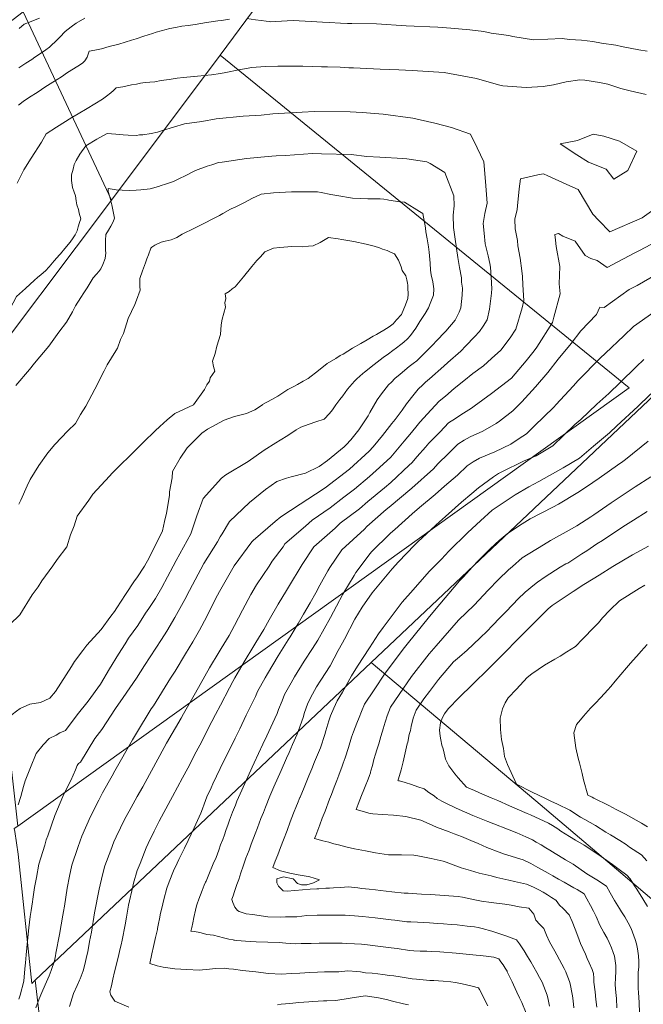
# Model space of a CAD drawing. Header units: inches. Extents: x 11351264 to 11356330, y 6702313 to 6706468.
# Tile 86 of 160: x 11353793 to 11354160, y 6705391 to 6705971. Entities that reach past the tile are written whole.
import ezdxf

# ---------------------------------------------------------------- set-up
doc = ezdxf.new("R2010")
doc.units = ezdxf.units.IN
doc.header["$MEASUREMENT"] = 0
doc.layers.add('Shumate_Contours_clip1', color=7, linetype='Continuous', lineweight=0)
doc.layers.add('Shumate_Parcels_clip1', color=7, linetype='Continuous', lineweight=0)

msp = doc.modelspace()

# ---------------------------------------------------------------- linework, layer by layer
at = {"layer": 'Shumate_Contours_clip1'}
msp.add_line((11354070.89, 6705810.3, 1440), (11354070.83, 6705809.78, 1440), dxfattribs=at)
for points, elevation in [([(11353792.33, 6705920.57), (11353795.03, 6705922.74), (11353798.19, 6705924.86), (11353803.74, 6705928.46), (11353807.85, 6705931.09), (11353812.46, 6705934.08), (11353817.55, 6705937.33), (11353821.2, 6705939.69), (11353827.24, 6705943.56), (11353829.93, 6705945.3), (11353831.41, 6705946.72), (11353832.7, 6705948.88), (11353833.81, 6705952.36), (11353837.12, 6705953.02), (11353841.09, 6705953.79), (11353845.69, 6705955.04), (11353851.39, 6705956.53), (11353858.72, 6705958.84), (11353861.53, 6705959.72), (11353866.05, 6705961.25), (11353871.15, 6705962.83), (11353873.37, 6705963.53), (11353879.15, 6705965.1), (11353880.57, 6705965.48), (11353881.35, 6705965.63), (11353884.69, 6705966.33), (11353888.44, 6705967), (11353892.28, 6705967.56), (11353896.22, 6705967.99), (11353902.92, 6705969.16), (11353909.65, 6705970.29), (11353911.78, 6705970.48), (11353916.56, 6705971.17)], 1436), ([(11353792.36, 6705942.52), (11353796.63, 6705945.38), (11353800.02, 6705947.53), (11353801.89, 6705948.75), (11353805.18, 6705950.98), (11353808.34, 6705953.16), (11353810.51, 6705954.73), (11353811.2, 6705955.55), (11353814.46, 6705958.43), (11353816.53, 6705960.63), (11353819.76, 6705963.88), (11353823.26, 6705966.77), (11353826.12, 6705968.87), (11353831.36, 6705971.74)], 1434), ([(11353792.61, 6705965.73), (11353795.55, 6705968.37), (11353799.62, 6705969.94), (11353802.09, 6705970.83), (11353804.54, 6705971.78)], 1432), ([(11353926.73, 6705971.6), (11353931.86, 6705970.84), (11353935.16, 6705970.35), (11353938.13, 6705970.02), (11353939.8, 6705969.83)], 1436), ([(11353939.8, 6705969.83), (11353940.94, 6705969.7), (11353943.67, 6705969.86), (11353953.95, 6705970.37), (11353964.68, 6705969.8), (11353971.23, 6705969.46), (11353975.35, 6705969.16), (11353981.94, 6705968.91), (11353986.01, 6705968.75), (11353988.56, 6705968.76), (11354003.21, 6705968.39), (11354020.6, 6705967.31), (11354039.21, 6705966.49), (11354046.88, 6705965.98), (11354058.11, 6705964.94), (11354066.35, 6705963.87), (11354070.71, 6705963.04), (11354081, 6705961.5), (11354083.34, 6705960.94), (11354095.57, 6705959), (11354112.51, 6705959.75), (11354116.84, 6705959.24), (11354123.85, 6705958.82), (11354130.6, 6705957.99), (11354135.57, 6705957.01), (11354144.18, 6705955.84), (11354147.35, 6705955.04), (11354157.65, 6705953.22), (11354162.5, 6705952.42)], 1436), ([(11353895.79, 6705937.49), (11353897.74, 6705937.68), (11353906.02, 6705938.41), (11353911.22, 6705939.2), (11353914.42, 6705939.73), (11353921.99, 6705941.36), (11353929.67, 6705942.76), (11353937.45, 6705943.27), (11353944.96, 6705943.55), (11353949.01, 6705943.53), (11353959.66, 6705943.51), (11353970.65, 6705943.22), (11353974.16, 6705943.18), (11353981.68, 6705942.92), (11353986.76, 6705942.62), (11353989.64, 6705942.48), (11354005.29, 6705941.77), (11354016.26, 6705941.42), (11354024.09, 6705940.9), (11354042.93, 6705939.76), (11354046.2, 6705939.2), (11354062.09, 6705936.31), (11354074.94, 6705932.6), (11354077.59, 6705932), (11354091.3, 6705930.97), (11354101.32, 6705931.51), (11354107.43, 6705932.44), (11354114.86, 6705934.19), (11354122.89, 6705935.46), (11354125.83, 6705935.24), (11354134.48, 6705933.94), (11354139.37, 6705932.93), (11354146.97, 6705930.34), (11354152.55, 6705928.91), (11354161.92, 6705926.91)], 1438), ([(11353791.55, 6705874.62), (11353793.63, 6705878.83), (11353795.45, 6705882.38), (11353799.63, 6705889.24), (11353805.89, 6705898.63), (11353808.52, 6705903.71), (11353814.56, 6705907.58), (11353823.67, 6705913.33), (11353827.3, 6705915.48), (11353832.68, 6705918.66), (11353841.68, 6705924.02), (11353844.13, 6705925.85), (11353846.67, 6705927.78), (11353848.16, 6705929.12), (11353849.86, 6705930.76), (11353853.75, 6705931.37), (11353858.89, 6705932.44), (11353861.7, 6705932.98), (11353864.03, 6705933.45), (11353866.82, 6705933.96), (11353869.69, 6705934.08), (11353872.54, 6705934.21), (11353876.22, 6705934.99), (11353881.09, 6705935.75), (11353885.76, 6705936.4), (11353889.44, 6705936.84), (11353895.49, 6705937.46), (11353895.79, 6705937.49)], 1438), ([(11353864.38, 6705903.13), (11353865.54, 6705903.12), (11353870.35, 6705903.88), (11353874.21, 6705904.67), (11353877.03, 6705905.52), (11353883.45, 6705907.61), (11353890, 6705909.47), (11353900.3, 6705910.81), (11353908.61, 6705912.42), (11353924.5, 6705914.1), (11353935.12, 6705914.73), (11353942.11, 6705915.49), (11353959.31, 6705916.46), (11353966.52, 6705916.76), (11353987.51, 6705916.66), (11353994.71, 6705916.13), (11354006.97, 6705915.15), (11354024.52, 6705912.94), (11354037.46, 6705909.84), (11354047.36, 6705907.36), (11354058.56, 6705903.49), (11354062.36, 6705895.45), (11354066.31, 6705887.23), (11354067.28, 6705875.53), (11354068.26, 6705862.81), (11354066.96, 6705856.76), (11354066.03, 6705850.87), (11354066.47, 6705845.16), (11354067.19, 6705838.87), (11354068.8, 6705831.66), (11354069.94, 6705827.16), (11354070.25, 6705825.14), (11354070.79, 6705816.09), (11354071.1, 6705811.9), (11354070.89, 6705810.3)], 1440), ([(11353816.95, 6705832.94), (11353819.62, 6705836.04), (11353822.66, 6705839.84), (11353824.46, 6705842.34), (11353825.72, 6705844.18), (11353826.83, 6705846.52), (11353827.45, 6705848.76), (11353828.12, 6705851.31), (11353828.88, 6705853.56), (11353827.91, 6705856.89), (11353827.54, 6705859.13), (11353826.61, 6705861.88), (11353826.23, 6705864.2), (11353825.9, 6705867.04), (11353825.1, 6705869.21), (11353824.1, 6705872.09), (11353823.54, 6705876.19), (11353823.55, 6705879.41), (11353824.36, 6705882.82), (11353825.07, 6705885.54), (11353826.29, 6705887.99), (11353828.34, 6705891.73), (11353831.95, 6705896.61), (11353838.34, 6705900.53), (11353844.49, 6705903.91), (11353849.66, 6705903.49), (11353853.82, 6705903.04), (11353856.83, 6705902.94), (11353861.75, 6705902.69), (11353863.57, 6705903.14), (11353864.38, 6705903.13)], 1440), ([(11353864.34, 6705870.69), (11353869.76, 6705871.29), (11353874.68, 6705872.58), (11353876.21, 6705873.09), (11353878.91, 6705873.96), (11353883.48, 6705875.54), (11353887.47, 6705877.45), (11353890.07, 6705878.68), (11353896.53, 6705882.04), (11353903.43, 6705884.61), (11353906.05, 6705885.44), (11353909.98, 6705886.66), (11353912.28, 6705886.96), (11353926.56, 6705889.01), (11353941.55, 6705890.5), (11353944.03, 6705890.7), (11353949.54, 6705890.95), (11353965.5, 6705892), (11353970.67, 6705891.9), (11353988.23, 6705891.36), (11353997.4, 6705890.26), (11354005.01, 6705889.9), (11354018.6, 6705889.1), (11354021.08, 6705888.82), (11354032.75, 6705887.08), (11354034.82, 6705886.24), (11354043.42, 6705880.9), (11354048.69, 6705867.04), (11354048.94, 6705861.25), (11354048.33, 6705855.65), (11354048.44, 6705848.44), (11354049.4, 6705841.64), (11354050.18, 6705836.23), (11354050.2, 6705836.06)], 1442), ([(11354176.76, 6705866.3), (11354159.6, 6705854.12), (11354140.59, 6705845.86), (11354134, 6705852.52), (11354130.62, 6705856.24), (11354121.91, 6705870.87), (11354117.02, 6705873.07), (11354104.08, 6705878.85), (11354101.51, 6705879.99), (11354098.1, 6705879.51), (11354087.86, 6705877.06), (11354087.11, 6705871.24), (11354086.11, 6705861.15), (11354085.91, 6705858.99), (11354084.66, 6705853.43), (11354084.82, 6705847.62), (11354086.11, 6705840.85), (11354086.45, 6705837.67), (11354087.68, 6705830.26), (11354088.78, 6705822.96), (11354089.17, 6705819.59), (11354089.31, 6705814.58), (11354089.87, 6705805.41), (11354088.84, 6705801.02), (11354085.19, 6705788.48), (11354081.81, 6705783.31), (11354076.33, 6705776.18), (11354070.91, 6705771.25), (11354066.05, 6705766.83), (11354059.89, 6705762.33), (11354054.6, 6705758.02), (11354048.86, 6705753.53), (11354043.74, 6705748.93), (11354040.01, 6705746.14), (11354035.32, 6705740.96), (11354028.57, 6705733.67), (11354027.08, 6705731.77), (11354023.78, 6705727.65), (11354019.46, 6705722.42), (11354017.55, 6705720.23), (11354011.55, 6705713.14), (11354004.87, 6705706.9), (11353999.04, 6705701.6), (11353990.16, 6705694.29), (11353983.91, 6705689.51), (11353975.75, 6705683.25), (11353965.26, 6705675.89), (11353961.3, 6705672.36), (11353949.17, 6705661.99), (11353948.06, 6705660.29), (11353941.71, 6705651.71), (11353939.95, 6705648.87), (11353932.49, 6705637.76), (11353929.14, 6705632.18), (11353924.22, 6705622.83), (11353919.44, 6705613.94), (11353916.25, 6705607.95), (11353911.58, 6705600.33), (11353910.35, 6705598.38), (11353904.74, 6705588.91), (11353896.43, 6705574.09), (11353889.46, 6705561.78), (11353888.07, 6705559.2), (11353879.45, 6705544.4), (11353875.54, 6705537.15), (11353869.46, 6705526.12), (11353865.41, 6705518.74), (11353862.2, 6705512.98), (11353857.45, 6705504.38), (11353854.94, 6705499.85), (11353849.8, 6705489.37), (11353848.45, 6705486.41), (11353846.59, 6705481.4), (11353843.06, 6705472.1), (11353841.64, 6705466.94), (11353839.68, 6705458.47), (11353836.99, 6705444.51), (11353835.16, 6705433.15), (11353834.13, 6705427.5), (11353833.08, 6705421.5), (11353832.38, 6705418.6), (11353831.49, 6705414.76), (11353830.42, 6705410.27), (11353829.2, 6705407.25), (11353828.51, 6705405.64)], 1438), ([(11353843.57, 6705834.96), (11353843.52, 6705837.22), (11353843.47, 6705840.96), (11353843.61, 6705844.17), (11353843.74, 6705844.4), (11353845.17, 6705846.76), (11353846.71, 6705849.31), (11353848.04, 6705851.75), (11353848.89, 6705853.96), (11353847.97, 6705857.86), (11353847.17, 6705861.82), (11353846.19, 6705865.69), (11353845.32, 6705869.12), (11353845.16, 6705869.61), (11353845.05, 6705871.37), (11353849.69, 6705870.6), (11353853.26, 6705870.49), (11353857.34, 6705870.24), (11353861.51, 6705870.37), (11353864.34, 6705870.69)], 1442), ([(11353919.83, 6705860.51), (11353924.62, 6705862.77), (11353927.86, 6705864.55), (11353929.7, 6705865.57), (11353935.26, 6705868.01), (11353942.43, 6705868.83), (11353952.99, 6705869.5), (11353968.45, 6705869.49), (11353970.48, 6705869.1), (11353976.17, 6705867.97), (11353979.73, 6705867.26), (11353988.97, 6705865.65), (11353997.92, 6705865.4), (11354005.2, 6705865.24), (11354007.4, 6705865.06), (11354009.52, 6705864.73), (11354010.48, 6705864.58)], 1444), ([(11354010.48, 6705864.58), (11354016.81, 6705863.62), (11354019.56, 6705863.31), (11354028.38, 6705857.85), (11354030.48, 6705856.62), (11354031.42, 6705851.42), (11354031.69, 6705849.48)], 1444), ([(11353884.08, 6705841.98), (11353885.54, 6705842.61), (11353888.63, 6705844.41), (11353896.01, 6705847.94), (11353903.3, 6705851.69), (11353905.16, 6705852.77), (11353910.55, 6705855.51), (11353912.68, 6705856.68), (11353917.17, 6705859.15), (11353919.21, 6705860.22), (11353919.83, 6705860.51)], 1444), ([(11354031.69, 6705849.48), (11354031.9, 6705848.05), (11354032.17, 6705845.82), (11354032.98, 6705841.68), (11354033.75, 6705837.13), (11354034.22, 6705833.86), (11354034.71, 6705827.4), (11354034.83, 6705823.32), (11354035.38, 6705820.5), (11354036.32, 6705816.34), (11354036.92, 6705812.27), (11354036.73, 6705808.53), (11354034.76, 6705803.57), (11354033.77, 6705801), (11354031.76, 6705797.74), (11354028.67, 6705793.08), (11354026.24, 6705789.19), (11354023.24, 6705784.86), (11354021.35, 6705782.86), (11354019.3, 6705780.93), (11354017.51, 6705779.48), (11354014.95, 6705777.51), (11354012.74, 6705775.9), (11354010.26, 6705774.05), (11354007.07, 6705771.74), (11354001.65, 6705767.69), (11353995.97, 6705763.18), (11353995.08, 6705762.38)], 1444), ([(11354175.21, 6705844), (11354158.13, 6705834.8), (11354154.91, 6705833.31), (11354139, 6705824.94), (11354133.12, 6705829.01), (11354129.33, 6705830.07), (11354126.03, 6705831.91), (11354120.06, 6705840.4), (11354112.87, 6705843.3), (11354110.34, 6705844.88), (11354108.22, 6705844.22), (11354108.51, 6705840.97), (11354108.92, 6705837.26), (11354111.07, 6705825.36), (11354110.76, 6705815.3), (11354111.31, 6705809.32), (11354107.57, 6705795.63), (11354106.82, 6705792.42), (11354097.53, 6705777.93), (11354096.03, 6705775.68), (11354091.18, 6705769.84), (11354082.73, 6705759.68), (11354070.79, 6705750.55), (11354060.64, 6705743.1), (11354059.06, 6705741.87), (11354052.77, 6705738.05), (11354049.71, 6705735.79), (11354045.57, 6705733.29), (11354040.62, 6705728.07), (11354033.93, 6705721.28), (11354032.03, 6705718.98), (11354027.16, 6705713.38), (11354024.01, 6705709.73), (11354022.35, 6705708.26), (11354011.54, 6705698.18), (11354007.79, 6705695.04), (11353997.93, 6705686.94), (11353993.02, 6705682.69), (11353981.76, 6705674.12), (11353978.69, 6705671.28), (11353966.21, 6705660.16), (11353959.32, 6705649.82), (11353957.66, 6705646.82), (11353952.98, 6705639.41), (11353950.17, 6705634.52), (11353945.27, 6705626.49), (11353939.83, 6705617.18), (11353936.76, 6705611.52), (11353931.95, 6705603.74), (11353930.83, 6705601.94), (11353925.11, 6705592.5), (11353919.66, 6705582.91), (11353918.5, 6705580.76), (11353916.63, 6705577.09), (11353911.24, 6705566.97), (11353908.38, 6705561.32), (11353904.05, 6705553.14), (11353900.15, 6705545.47), (11353896.84, 6705539.31), (11353891.9, 6705529.7), (11353888.86, 6705524.08), (11353882.95, 6705513.04), (11353881.78, 6705510.92), (11353875.07, 6705498.5), (11353872.17, 6705492.72), (11353868.59, 6705485.29), (11353867.49, 6705482.83), (11353863.86, 6705473.64), (11353862.15, 6705469.38), (11353860.04, 6705462.04), (11353859.51, 6705459.95), (11353857.12, 6705449.02), (11353855.87, 6705441.94), (11353855, 6705437.35), (11353853.26, 6705428.47), (11353852.74, 6705425.66), (11353852.03, 6705422.75), (11353851.11, 6705418.92), (11353849.43, 6705412.16), (11353849.16, 6705411.08)], 1436), ([(11353849.65, 6705775.82), (11353850.53, 6705777.21), (11353852.39, 6705782.34), (11353854.02, 6705786.02), (11353856.9, 6705794.75), (11353860.81, 6705803.04), (11353861.73, 6705805.65), (11353863.88, 6705811.5), (11353863.66, 6705813.56), (11353863.75, 6705818.31), (11353865.3, 6705822.97), (11353866.99, 6705827.67), (11353867.78, 6705829.95), (11353868.76, 6705832.39), (11353870.12, 6705836.3), (11353870.69, 6705836.87), (11353872.56, 6705838.08), (11353876.22, 6705839.7), (11353878.68, 6705840.28), (11353882.18, 6705841.15), (11353884.08, 6705841.98)], 1444), ([(11353851.88, 6705708.09), (11353857.98, 6705714.13), (11353861.96, 6705718.07), (11353865.89, 6705721.81), (11353872.71, 6705728.64), (11353875.45, 6705731.22), (11353879.82, 6705735.15), (11353884.25, 6705738.84), (11353895.34, 6705743.96), (11353901.86, 6705752.97), (11353903.24, 6705755.7), (11353904.69, 6705757.94), (11353905.2, 6705759.91), (11353907.88, 6705763.68), (11353907.13, 6705766.43), (11353906.5, 6705769.62), (11353908.04, 6705774.19), (11353909.14, 6705778.56), (11353911.17, 6705785.28), (11353911.71, 6705791.03), (11353912.28, 6705794.33), (11353914.09, 6705801.55), (11353913.82, 6705804.05), (11353914.3, 6705806.52), (11353914.07, 6705809.25), (11353916.28, 6705810.65), (11353918.04, 6705812.28), (11353919.9, 6705813.54), (11353924.82, 6705819.44), (11353929.68, 6705825.39), (11353932.57, 6705829), (11353934.74, 6705831.18), (11353937.4, 6705834.07), (11353942.39, 6705836.18), (11353946.11, 6705836.57), (11353953.19, 6705837.17), (11353959.35, 6705837.11), (11353963.02, 6705837.41), (11353965.84, 6705837.57), (11353969.85, 6705839.58), (11353974.92, 6705842.58), (11353980.46, 6705841.7), (11353982.68, 6705841.31), (11353989.71, 6705840.16), (11353997.09, 6705838.55), (11354001.84, 6705837.52), (11354004.89, 6705836.53), (11354006.74, 6705835.73), (11354009.39, 6705834.82), (11354011.4, 6705833.86), (11354013.75, 6705832.99), (11354016.1, 6705829.24), (11354017.74, 6705825.16), (11354018.27, 6705823.13), (11354020.48, 6705820.03), (11354021.07, 6705817.66), (11354021.4, 6705815.6), (11354021.52, 6705814.46), (11354021.65, 6705812.88), (11354021.78, 6705809.18), (11354021.61, 6705806.61), (11354020.29, 6705802.92), (11354017.89, 6705797.22), (11354014.88, 6705793.94), (11354012.85, 6705791.6), (11354010.6, 6705789.87), (11354007.49, 6705787.82), (11354005.11, 6705786.56), (11354003.04, 6705785.32), (11354001.14, 6705784.31), (11353997.62, 6705782.3), (11353993.98, 6705780.14), (11353989.02, 6705777.26), (11353983.44, 6705773.84), (11353981.66, 6705772.89), (11353979.2, 6705771.31), (11353974.03, 6705768.21), (11353968.92, 6705764.06), (11353962.82, 6705759.5), (11353959.91, 6705757.78), (11353956.52, 6705755.81), (11353954.09, 6705754.56), (11353950.94, 6705752.95), (11353948.01, 6705751.02), (11353944.95, 6705748.97), (11353941.55, 6705747.11)], 1446), ([(11353790.66, 6705755.23), (11353798.73, 6705764.77), (11353801.75, 6705768.54), (11353810.02, 6705778.5), (11353815.96, 6705786.74), (11353820.43, 6705792.68), (11353824.01, 6705798.78), (11353825.87, 6705802.34), (11353829, 6705807.1), (11353830.68, 6705809.89), (11353832.75, 6705812.88), (11353836.22, 6705818.69), (11353838.16, 6705820.96), (11353839.5, 6705822.45), (11353840.7, 6705824.16), (11353841.83, 6705826.57), (11353843.24, 6705830.13), (11353843.61, 6705833.45), (11353843.57, 6705834.96)], 1442), ([(11354050.2, 6705836.06), (11354050.93, 6705830.8), (11354051.96, 6705824.77), (11354053.15, 6705818.82), (11354053.28, 6705816.29), (11354053.75, 6705812.58), (11354053.5, 6705808.55), (11354052.8, 6705801.12), (11354051.82, 6705798.55), (11354049.4, 6705793.79), (11354044.02, 6705787.38), (11354038.1, 6705781.21), (11354036.67, 6705779.65)], 1442), ([(11353726.82, 6705728.35), (11353732.93, 6705730.14), (11353736.46, 6705732.3), (11353744.59, 6705737.56), (11353749.56, 6705743.43), (11353754.14, 6705748.87), (11353756.78, 6705751.99), (11353765.37, 6705762.6), (11353769.33, 6705767.78), (11353774.99, 6705777.13), (11353781.13, 6705788.39), (11353783.11, 6705792.41), (11353791.07, 6705807.77), (11353796.36, 6705812.56), (11353801.6, 6705817.46), (11353803.43, 6705818.96), (11353805.65, 6705820.82), (11353808.15, 6705822.97), (11353810.27, 6705825.18), (11353813.34, 6705828.75), (11353816.48, 6705832.39), (11353816.95, 6705832.94)], 1440), ([(11354171.63, 6705822.95), (11354156.56, 6705814.25), (11354151.99, 6705811.85), (11354137.19, 6705801.22), (11354134.76, 6705801.42), (11354132.63, 6705797.12), (11354123.42, 6705787.52), (11354117.77, 6705779.96), (11354110.14, 6705770.88), (11354104.04, 6705763.01), (11354096.85, 6705754.59), (11354088.74, 6705745.76), (11354083.48, 6705740.38), (11354075.55, 6705734.26), (11354073.51, 6705732.94), (11354065.77, 6705728.39), (11354058.36, 6705725.14), (11354054.85, 6705723.04), (11354050.98, 6705720.8), (11354045.58, 6705715.27), (11354039.21, 6705709.1), (11354036.75, 6705706.24), (11354023.88, 6705694.8), (11354010.59, 6705683.68), (11354008.88, 6705682.21), (11353997.48, 6705672.1), (11353995.99, 6705670.62), (11353982.72, 6705658.39), (11353975.7, 6705648.06), (11353974.5, 6705645.99), (11353969.8, 6705637.61), (11353967.44, 6705633.09), (11353963.95, 6705627.15), (11353960.21, 6705620.43), (11353957.03, 6705615.05), (11353952.18, 6705607.23), (11353951.09, 6705605.47), (11353945.25, 6705595.96), (11353938.93, 6705585.45), (11353937.53, 6705582.91), (11353933.11, 6705574.95), (11353931.85, 6705571.93), (11353930.17, 6705568.42), (11353926.37, 6705560.94), (11353922.57, 6705553.03), (11353919.78, 6705547.5), (11353915.02, 6705537.51), (11353913.26, 6705534.04), (11353906.75, 6705520.59), (11353905.64, 6705518.16), (11353903.2, 6705512.8), (11353901.64, 6705508.63), (11353900.6, 6705505.75), (11353899.7, 6705503.2), (11353895.73, 6705494.68), (11353892.18, 6705487.03), (11353890.08, 6705482.7), (11353886.77, 6705475.94), (11353885.8, 6705473.84), (11353883.64, 6705469.24), (11353881.03, 6705462.71), (11353879.65, 6705458.98), (11353877.8, 6705452.4), (11353876.58, 6705447.3), (11353875.96, 6705444.37), (11353875.31, 6705441.04), (11353874.78, 6705438.26), (11353874.21, 6705435.32)], 1434), ([(11354070.83, 6705809.78), (11354069.61, 6705800.21), (11354068.26, 6705793.99), (11354065.95, 6705790.35), (11354063.72, 6705787.19), (11354060.91, 6705784.05), (11354055.76, 6705778.65), (11354052.71, 6705775.55), (11354045.06, 6705768.92), (11354042.69, 6705766.72), (11354034.35, 6705759.21), (11354031.96, 6705757.23), (11354030.33, 6705755.67), (11354027.74, 6705753.17), (11354025.29, 6705750.2), (11354020.76, 6705744.5), (11354018.26, 6705740.69), (11354014.06, 6705735.34), (11354012.08, 6705732.86), (11354006.65, 6705725.92), (11354001.16, 6705719.2), (11353998.83, 6705716.62), (11353987.29, 6705705.94), (11353972.85, 6705695.03), (11353967.1, 6705691.31), (11353958.12, 6705685.28), (11353946.75, 6705677.87), (11353943.48, 6705675.14), (11353930.39, 6705664.01), (11353929.77, 6705663.15), (11353919.2, 6705648.94), (11353910.67, 6705633.97), (11353908.35, 6705629.51), (11353903.16, 6705619.17), (11353898.83, 6705611.01), (11353895.02, 6705604.26), (11353890.69, 6705597.23), (11353884.47, 6705586.88), (11353881.8, 6705582.82), (11353871.72, 6705566.57), (11353870.46, 6705564.68), (11353861.78, 6705550.48), (11353859.35, 6705546.52), (11353849.07, 6705528.27), (11353847.45, 6705525.32), (11353841.78, 6705515.13), (11353839.49, 6705510.95), (11353834.69, 6705501.23), (11353829.6, 6705489.65), (11353828.52, 6705486.94), (11353827.23, 6705482.97), (11353823.7, 6705472.62), (11353822.28, 6705466.1), (11353820.87, 6705458.97), (11353819.28, 6705448.4), (11353818.75, 6705445.3), (11353818.4, 6705443.21), (11353816.34, 6705431.64), (11353814.28, 6705420.65), (11353814.04, 6705419.08), (11353813.7, 6705417.11)], 1440), ([(11354166.51, 6705798.5), (11354154.52, 6705790.04), (11354148.77, 6705784.55), (11354138.07, 6705774.43), (11354134.93, 6705771.5), (11354121.94, 6705758.24), (11354118.97, 6705755), (11354108.87, 6705744.08), (11354107.51, 6705742.51), (11354095.91, 6705731.24), (11354091.54, 6705726.88), (11354087.21, 6705724), (11354082.2, 6705720.81), (11354072.84, 6705716.28), (11354063.86, 6705712.45), (11354060.02, 6705710.26), (11354056.5, 6705708.04), (11354050.87, 6705702.38), (11354043.17, 6705696.05), (11354037.63, 6705691.04), (11354028.47, 6705683.39), (11354024.21, 6705679.75), (11354013.83, 6705670.51), (11354011.34, 6705668.31), (11354000.06, 6705657.04), (11353999.6, 6705656.55), (11353999.39, 6705656.3), (11353991.03, 6705645.17), (11353989.91, 6705643.28), (11353983.3, 6705632.31), (11353979.65, 6705625.2), (11353976.02, 6705618.52), (11353968.52, 6705605.18), (11353965.39, 6705600.27), (11353960.56, 6705592.82), (11353954.8, 6705583.56), (11353952.79, 6705580.05), (11353948.84, 6705573.08), (11353947.47, 6705569.47), (11353945.37, 6705564.31), (11353944.55, 6705561.92), (11353943.27, 6705559.06), (11353940.82, 6705553.9), (11353938.46, 6705548.72), (11353936.14, 6705543.9), (11353931.07, 6705532.82), (11353929.91, 6705530.38), (11353923.76, 6705516.84), (11353920.95, 6705510.37), (11353920.04, 6705508.02), (11353918.27, 6705503.86), (11353916.44, 6705499.11), (11353915.65, 6705496.68), (11353914.44, 6705493.02), (11353913.61, 6705490.47), (11353912.67, 6705487.78), (11353911.31, 6705484.49), (11353910.17, 6705481.42), (11353908.63, 6705477.17), (11353906.95, 6705473.29), (11353904.33, 6705467.02), (11353902.7, 6705463.25), (11353902.44, 6705462.63)], 1432), ([(11353792.54, 6705685.45), (11353793.58, 6705687.65), (11353797.38, 6705696.22), (11353799.1, 6705699.95), (11353804.21, 6705708.13), (11353809.44, 6705715.68), (11353813.71, 6705720.57), (11353821.34, 6705728.52), (11353825.8, 6705732.86), (11353828.85, 6705738.25), (11353831.88, 6705743.19), (11353837.13, 6705753.11), (11353842.8, 6705763.93), (11353844.42, 6705767.47), (11353849.65, 6705775.82)], 1444), ([(11354036.67, 6705779.65), (11354036.64, 6705779.62), (11354028.93, 6705771.71), (11354026.79, 6705769.83), (11354024.71, 6705768.32), (11354022.36, 6705766.56), (11354017.08, 6705762.01), (11354013.98, 6705759.35), (11354011.93, 6705757.35), (11354010.09, 6705755.65), (11354006.14, 6705750.38), (11354003.5, 6705746.93), (11353999.25, 6705739.39), (11353998.13, 6705737.44), (11353992.68, 6705729.16), (11353988.01, 6705723.29), (11353985.33, 6705720.32), (11353984.05, 6705719.13), (11353974.28, 6705711.06), (11353969.33, 6705707.48), (11353961.32, 6705703.69), (11353952.94, 6705701.44), (11353950.01, 6705700.65), (11353944.33, 6705698.65), (11353937.68, 6705694.07), (11353928.32, 6705686.25), (11353916.44, 6705675.24), (11353912.2, 6705667.97), (11353911.13, 6705666.07), (11353909.37, 6705663.25), (11353901.33, 6705650.36), (11353892.95, 6705634.49), (11353890.17, 6705629.2), (11353884.35, 6705618.65), (11353879.62, 6705610.5), (11353876.41, 6705605.69), (11353873.21, 6705600.54), (11353866.46, 6705590.36), (11353861.77, 6705582.85), (11353853.93, 6705571.31), (11353849.44, 6705565.01), (11353841.24, 6705552.58), (11353837.18, 6705547.18), (11353828.85, 6705533.23), (11353827.68, 6705532.44), (11353826.85, 6705531.26), (11353825.73, 6705528.78), (11353823.02, 6705522.57), (11353819.76, 6705516.08), (11353818.4, 6705513.1), (11353813.74, 6705501.79), (11353809.43, 6705489.87), (11353808.62, 6705487.48), (11353807.79, 6705484.46), (11353804.28, 6705473.15), (11353802.88, 6705465.33), (11353801.76, 6705459.49), (11353800.75, 6705452.45)], 1442), ([(11354160.55, 6705770.61), (11354156.16, 6705766.34), (11354146.67, 6705757.06), (11354139.9, 6705750.65), (11354132.85, 6705744.25), (11354123.38, 6705735.19), (11354119.96, 6705732.23), (11354106.91, 6705719.79), (11354097.07, 6705713.94), (11354089.78, 6705710.62), (11354085.85, 6705708.73), (11354080.81, 6705706.31), (11354074.94, 6705703.38), (11354071.94, 6705701.43), (11354063.14, 6705694.92), (11354059.23, 6705691.66), (11354053.1, 6705686.47), (11354043.81, 6705678.13), (11354040.19, 6705674.95), (11354027.65, 6705663.31), (11354025.55, 6705661.2), (11354016, 6705651.39), (11354012.33, 6705647.24), (11354000.61, 6705633.19), (11353994.58, 6705624.74), (11353990.38, 6705617.53), (11353984.18, 6705605.75), (11353983.12, 6705603.69), (11353980.57, 6705599.02), (11353975.76, 6705590.07), (11353970.33, 6705581.72), (11353967.83, 6705577.63), (11353964.17, 6705571.26), (11353962.56, 6705567.43), (11353960.71, 6705562.49), (11353959.88, 6705559.69), (11353957.26, 6705551.9), (11353956.35, 6705549.76), (11353953.7, 6705543.75), (11353951.69, 6705539.06), (11353950.14, 6705535.59), (11353947.01, 6705528.43), (11353942.73, 6705518.72), (11353940.34, 6705513.2), (11353937.64, 6705506.7), (11353936.47, 6705503.67), (11353935.07, 6705500.17), (11353932.99, 6705494.63), (11353931.62, 6705491), (11353930.67, 6705488.45)], 1430), ([(11353995.08, 6705762.38), (11353991.61, 6705759.25), (11353990.86, 6705758.6), (11353990.73, 6705758.49), (11353990.21, 6705757.94), (11353985.97, 6705753.06), (11353983.31, 6705749.15), (11353981.58, 6705746.96), (11353979.15, 6705743.86), (11353977.18, 6705740.89), (11353975.39, 6705738.74), (11353972.26, 6705735.48), (11353967.29, 6705733.86), (11353963.37, 6705732.56), (11353958.5, 6705730.67), (11353955.76, 6705729.13), (11353950.84, 6705725.82), (11353946.33, 6705723.18), (11353943.88, 6705721.46), (11353936.9, 6705717.22), (11353927.5, 6705710.47), (11353914.45, 6705702.59), (11353911.9, 6705700.72), (11353901.03, 6705688.79), (11353897.37, 6705678.43), (11353893.69, 6705667.94), (11353885.16, 6705652.09), (11353883.44, 6705648.86), (11353876.71, 6705636.23), (11353873.04, 6705629.71), (11353869.04, 6705623.93), (11353867.12, 6705621.04), (11353862.48, 6705613.93), (11353857.08, 6705606.32), (11353855.11, 6705603.11), (11353851.16, 6705596.89), (11353845.84, 6705588.25), (11353840.58, 6705579.34), (11353833.32, 6705569.16), (11353826.88, 6705561.27), (11353819.89, 6705551.99), (11353816.51, 6705550.61), (11353814.43, 6705549.14), (11353810.22, 6705547.21), (11353806.74, 6705543.5), (11353802.69, 6705538.42), (11353799.36, 6705530.12), (11353796.16, 6705522.31), (11353795.23, 6705518.99), (11353793.65, 6705513.03), (11353792.06, 6705508.16)], 1444), ([(11353941.55, 6705747.11), (11353936, 6705744.06), (11353935.9, 6705743.99)], 1446), ([(11354166.62, 6705752.08), (11354158.57, 6705744.54), (11354157, 6705743), (11354144.73, 6705731.47), (11354140.35, 6705727.48), (11354130.98, 6705719.58), (11354122.78, 6705712.47), (11354113, 6705706.81), (11354098.75, 6705698.66), (11354092.92, 6705695.62), (11354084.72, 6705690.78), (11354071.3, 6705681.9), (11354064.34, 6705675.52), (11354056.95, 6705668.59), (11354045.81, 6705657.6), (11354041.32, 6705652.88), (11354034.14, 6705645.69), (11354024.76, 6705634.92), (11354018.32, 6705627.62), (11354007.06, 6705612.76), (11354004.38, 6705608.97), (11353998.98, 6705600.63), (11353991.88, 6705589.85), (11353988.39, 6705584.25), (11353983.18, 6705574.57), (11353980.04, 6705569.37), (11353978, 6705565.12), (11353976.07, 6705560.66), (11353975.02, 6705557.61), (11353973.26, 6705551.81), (11353972.62, 6705549.65), (11353970.08, 6705541.79), (11353966.69, 6705533.51), (11353964.97, 6705529.29), (11353963.28, 6705525.23), (11353960.42, 6705518.34), (11353958.06, 6705512.74), (11353957.91, 6705512.37)], 1428), ([(11353935.9, 6705743.99), (11353931.44, 6705740.98), (11353926.55, 6705738.71), (11353919.51, 6705736.99), (11353913.37, 6705734.89), (11353903.61, 6705729.49), (11353900.31, 6705727.12), (11353891.68, 6705718.5), (11353887.49, 6705712.55), (11353882.93, 6705704.7), (11353882.79, 6705700.89), (11353881.26, 6705692.59), (11353881.12, 6705690.47), (11353879.33, 6705680.08), (11353878.33, 6705675.2), (11353877.15, 6705669.72), (11353869.23, 6705653.8), (11353866.53, 6705648.76), (11353861.91, 6705642.03), (11353860.59, 6705640.12), (11353855.27, 6705632.08), (11353850.18, 6705624.28), (11353848.74, 6705622.07), (11353846.66, 6705619.25), (11353840.96, 6705611.48), (11353832.48, 6705602.24), (11353830.15, 6705599.17)], 1446), ([(11354163.16, 6705722.4), (11354149.84, 6705711.64), (11354148.12, 6705710.51), (11354145.07, 6705708.36), (11354134.25, 6705700.7), (11354126.83, 6705695.52), (11354121.78, 6705692.19), (11354110.25, 6705685.45), (11354106.9, 6705683.55), (11354093.59, 6705676.63), (11354087.26, 6705672.71), (11354080.05, 6705667.95), (11354075.35, 6705663.9), (11354072.97, 6705661.77), (11354070.09, 6705659.01), (11354066.19, 6705655.09), (11354063.26, 6705652.12), (11354059.52, 6705648.24), (11354054.39, 6705642.62), (11354051.97, 6705640.09), (11354037.21, 6705622.7), (11354033.54, 6705618.08), (11354021.94, 6705603.82), (11354019.67, 6705600.88), (11354008.28, 6705585.72), (11354001.8, 6705575.91), (11353996.14, 6705567.45), (11353994.25, 6705563.16), (11353992.83, 6705559.64), (11353991.46, 6705556.26), (11353990.5, 6705553.66), (11353989.59, 6705551.26), (11353988.49, 6705547.94), (11353986.66, 6705541.95), (11353984.68, 6705535.89)], 1426), ([(11353787.23, 6705614.49), (11353793.05, 6705620.21), (11353800.34, 6705632.01), (11353803.93, 6705636.61), (11353805.93, 6705640.19), (11353812.49, 6705648.96), (11353815.01, 6705652.72), (11353820.64, 6705660.27), (11353822.86, 6705667.2), (11353825.01, 6705672.59), (11353826.83, 6705678.25), (11353833.6, 6705687.73), (11353836.04, 6705691.16), (11353845.77, 6705701.92), (11353847.37, 6705703.63), (11353851.88, 6705708.09)], 1446), ([(11354164.75, 6705701.51), (11354155.4, 6705695.58), (11354141.32, 6705686.19), (11354131.12, 6705679.16), (11354129.4, 6705677.93), (11354121.16, 6705672.59), (11354116.69, 6705670.04), (11354105.65, 6705663.85), (11354101.42, 6705661.37), (11354088.97, 6705653.74), (11354083.14, 6705648.58), (11354080.95, 6705646.56), (11354075.02, 6705641), (11354068.95, 6705634.75), (11354060.63, 6705625.74), (11354051.43, 6705616.94), (11354038.23, 6705601.88), (11354034.16, 6705597.14), (11354023.75, 6705583.88), (11354016.41, 6705573.17), (11354011.31, 6705565.65), (11354009.47, 6705560.7), (11354007.4, 6705554.4), (11354007.15, 6705553.58)], 1424), ([(11354162.48, 6705681.06), (11354154.56, 6705676.02), (11354148.22, 6705672.05), (11354145.62, 6705670.32), (11354136.98, 6705664.54)], 1422), ([(11354163.43, 6705660.63), (11354153.89, 6705655.57), (11354142.33, 6705648.57), (11354134.28, 6705643.56), (11354130.82, 6705641.37), (11354125.23, 6705637.93), (11354119.01, 6705633.84), (11354110.13, 6705628.01), (11354106.55, 6705625.69), (11354104.21, 6705623.66), (11354098.96, 6705618.39), (11354096.61, 6705615.97), (11354091.14, 6705610.49), (11354088.99, 6705608.29), (11354083.31, 6705602.59), (11354081.37, 6705600.6), (11354075.49, 6705594.7), (11354069.32, 6705588.52), (11354067.62, 6705586.91), (11354061.3, 6705580.57), (11354059.73, 6705579.15), (11354051.85, 6705571.4), (11354045.28, 6705564.77), (11354043.1, 6705561.86), (11354041.76, 6705559.3), (11354040.75, 6705556.41), (11354040.29, 6705552.09), (11354040.57, 6705548.66), (11354040.93, 6705546.44), (11354041.63, 6705543.34), (11354042.47, 6705541.07), (11354043.05, 6705538.6), (11354043.71, 6705535.13), (11354045.69, 6705531.19), (11354049.29, 6705526.51), (11354051.32, 6705523.98), (11354056.19, 6705518.65), (11354060.88, 6705516.64), (11354065.57, 6705514.5), (11354070.71, 6705512.27), (11354074.57, 6705510.7), (11354081.49, 6705507.49), (11354091.92, 6705503.06), (11354093.91, 6705502.22), (11354104.36, 6705497.37), (11354106.78, 6705495.97), (11354109.87, 6705493.95), (11354111.75, 6705492.71), (11354116.72, 6705489.44), (11354120.25, 6705487.3), (11354125.37, 6705484.31), (11354132.85, 6705479.39), (11354135.5, 6705477.6), (11354142.07, 6705473.01), (11354145.97, 6705470), (11354150.52, 6705466.76), (11354152.55, 6705464.55), (11354155.13, 6705460.4), (11354156.39, 6705458.41), (11354160.03, 6705452.82), (11354162.78, 6705448.14)], 1420), ([(11354136.98, 6705664.54), (11354136.19, 6705664.01), (11354132.97, 6705661.89), (11354127, 6705657.93)], 1422), ([(11354127, 6705657.93), (11354124.13, 6705656.03), (11354115.73, 6705650.65), (11354114.73, 6705650.1)], 1422), ([(11354114.73, 6705650.1), (11354111.39, 6705648.24), (11354102.5, 6705642.44), (11354097.91, 6705639.47), (11354096.18, 6705637.97), (11354090.73, 6705633.43), (11354086.37, 6705629.27), (11354083.54, 6705626.36), (11354078.95, 6705621.52), (11354075.8, 6705618.29), (11354071.52, 6705613.78), (11354068.06, 6705610.22), (11354064.39, 6705606.72), (11354060.09, 6705602.64), (11354056.43, 6705599.34), (11354051.93, 6705595.45), (11354048.54, 6705592.43), (11354039.6, 6705582), (11354034.28, 6705574.94)], 1422), ([(11354161.18, 6705637.61), (11354157.76, 6705635.72), (11354146.33, 6705628.35), (11354140.52, 6705622.87), (11354136.22, 6705618.28), (11354133.81, 6705615.5), (11354130.02, 6705611.4), (11354126.05, 6705607.32), (11354124.4, 6705605.83), (11354120.29, 6705601.55), (11354115.27, 6705598.37), (11354111.34, 6705595.73), (11354108.21, 6705594.04), (11354102.12, 6705590.38), (11354094.57, 6705585.41), (11354091.81, 6705583.19), (11354085.51, 6705576.41), (11354080.65, 6705571.21), (11354078.83, 6705568.21), (11354077.3, 6705564.66), (11354075.99, 6705559.22), (11354076.09, 6705552.56), (11354076.66, 6705546.6), (11354077.99, 6705541.42), (11354078.56, 6705536.68), (11354080.33, 6705531.96), (11354085.55, 6705520.24), (11354094.82, 6705515.62), (11354102.7, 6705511.87), (11354105.87, 6705510.33), (11354109.64, 6705508.48), (11354116.91, 6705505.02), (11354123.37, 6705500.88), (11354125.75, 6705499.48), (11354132.08, 6705495.87), (11354138.19, 6705492), (11354140.89, 6705490.51), (11354146.36, 6705487.04), (11354150.1, 6705484.69), (11354152.06, 6705483.28), (11354159.14, 6705478.64), (11354162.33, 6705475.11)], 1418), ([(11354162.48, 6705602.55), (11354158.97, 6705598.71), (11354157.74, 6705597.3), (11354152.75, 6705591.73), (11354150.4, 6705588.9), (11354147.05, 6705584.92), (11354143.74, 6705580.99), (11354141.09, 6705577.84), (11354139.33, 6705575.9), (11354137.5, 6705573.86), (11354135.13, 6705571.28), (11354132.05, 6705568.06), (11354129.17, 6705565.05), (11354124.99, 6705560.4), (11354123.21, 6705558.23), (11354121.01, 6705555.4), (11354119.3, 6705550.55), (11354120.59, 6705541.82), (11354121.94, 6705535.63), (11354122.6, 6705532.82), (11354124.19, 6705526.7), (11354125.02, 6705522.88), (11354127.68, 6705513.84), (11354129.72, 6705512.84), (11354130.15, 6705512.57), (11354131.11, 6705512.02), (11354139.97, 6705507.75), (11354144.25, 6705505.37), (11354149.69, 6705502.65), (11354159.21, 6705497.25), (11354162.77, 6705495.11)], 1416), ([(11353830.15, 6705599.17), (11353825.16, 6705592.58), (11353823.54, 6705589.63), (11353814.05, 6705574.94), (11353810.78, 6705571.06), (11353805.23, 6705568.41), (11353798.88, 6705567.43), (11353793.3, 6705564.83), (11353791.14, 6705563.34), (11353788.5, 6705561.47), (11353785.77, 6705559.16), (11353782.6, 6705556.94), (11353780.32, 6705555.04), (11353778.5, 6705553.57)], 1446), ([(11354034.28, 6705574.94), (11354031.04, 6705570.62), (11354026.41, 6705563.85), (11354024.64, 6705559.13), (11354023.58, 6705554.32), (11354023.14, 6705551.97), (11354022.45, 6705549.52), (11354021.5, 6705544.99), (11354021.24, 6705544.04), (11354019.99, 6705538.72), (11354018.77, 6705533.42), (11354017.59, 6705528.69), (11354016.06, 6705523.5), (11354015.91, 6705522.95), (11354015.74, 6705522.4), (11354016, 6705522.37), (11354016.67, 6705522.23), (11354019.95, 6705521.34), (11354023.7, 6705520.12), (11354027.42, 6705518.85), (11354031.1, 6705517.51), (11354033.9, 6705515.32), (11354037.17, 6705513.41), (11354038.84, 6705511.96), (11354041.68, 6705510.37), (11354044.04, 6705509.08), (11354049.99, 6705506.1), (11354059.9, 6705501.8), (11354068.67, 6705498.32), (11354072.17, 6705496.94), (11354080.24, 6705493.73), (11354085.69, 6705491.58), (11354091.09, 6705489.27), (11354094.99, 6705487.5), (11354097.21, 6705486.23), (11354100.2, 6705484.64), (11354102.85, 6705482.89), (11354105.25, 6705481.51), (11354108.39, 6705479.5), (11354110.3, 6705478.38), (11354114.53, 6705475.75), (11354118.89, 6705473.15), (11354127.1, 6705467.54), (11354132.9, 6705463.89), (11354138.64, 6705460.3), (11354140.83, 6705456.23), (11354143.23, 6705451.81), (11354146.25, 6705446.96), (11354147.44, 6705445.08), (11354149.31, 6705442.19), (11354151.36, 6705438.57), (11354153.06, 6705435.21), (11354155.55, 6705428.79), (11354156.23, 6705426.29), (11354156.82, 6705423.21), (11354157.52, 6705419.2), (11354157.57, 6705415.81), (11354157.66, 6705412.73), (11354157.33, 6705409.26), (11354157.26, 6705406.36), (11354157.19, 6705402.63), (11354157.25, 6705399.92), (11354157.41, 6705397.56), (11354157.8, 6705391.55), (11354158.11, 6705385.51)], 1422), ([(11354007.15, 6705553.58), (11354006.4, 6705551.03), (11354005.75, 6705548.46), (11354004.53, 6705544.16), (11354003.37, 6705540.5), (11354002.6, 6705538.04), (11354001.6, 6705534.96), (11354000.71, 6705531.33), (11353999.86, 6705528.14), (11353999.67, 6705527.48), (11353999.52, 6705527.08), (11353998.91, 6705525.36), (11353998.15, 6705523.23), (11353996.49, 6705519.03), (11353995.68, 6705517.02), (11353994.36, 6705513.72), (11353992.4, 6705508.51), (11353991.2, 6705505.37), (11353994.71, 6705504.34), (11353998.68, 6705503.27), (11354000.96, 6705502.77), (11354006.59, 6705502.35), (11354013.15, 6705501.96), (11354020.47, 6705501.25), (11354029.21, 6705499.15), (11354034.13, 6705496.89), (11354038.51, 6705494.97), (11354045.98, 6705492.27), (11354048.83, 6705491.07), (11354053.22, 6705489.42), (11354058.62, 6705487.08), (11354062.97, 6705485.36), (11354068.14, 6705483.09), (11354075.43, 6705480.33), (11354077.96, 6705479.35), (11354087.51, 6705476.22), (11354089.59, 6705475.65), (11354094.02, 6705473.55), (11354098.22, 6705471.25), (11354104.23, 6705467.87), (11354106.91, 6705466.31), (11354110.34, 6705464.4), (11354113.63, 6705462.55), (11354116.94, 6705460.66), (11354119.35, 6705459.29), (11354121.28, 6705458.18), (11354125.42, 6705455.74), (11354127, 6705452.8), (11354129.17, 6705448.74), (11354130.85, 6705445.57), (11354132.47, 6705442.42), (11354134.74, 6705437.28), (11354137.02, 6705432.94), (11354138.91, 6705429.46), (11354140.1, 6705427.06), (11354141.58, 6705423.91), (11354142.57, 6705421.1), (11354143.37, 6705418.87), (11354144.03, 6705413.45), (11354144.03, 6705409.63), (11354143.83, 6705406.41), (11354143.7, 6705402.11), (11354144.09, 6705397.57), (11354144.41, 6705394.08), (11354144.64, 6705388.5)], 1424), ([(11353984.68, 6705535.89), (11353984.67, 6705535.86), (11353983.55, 6705532.62), (11353983.36, 6705532.03), (11353982.95, 6705530.96), (11353980.9, 6705525.67), (11353979.74, 6705522.57), (11353978.2, 6705518.6), (11353976.54, 6705514.18), (11353975.52, 6705511.52), (11353972.83, 6705504.44), (11353971.21, 6705500.2), (11353969.75, 6705496.41), (11353968.53, 6705493.21), (11353967.32, 6705490.05), (11353966.66, 6705488.33), (11353971.5, 6705487.02), (11353974.96, 6705486.07), (11353977.99, 6705485.25), (11353980.83, 6705484.5), (11353985.93, 6705483.2), (11353990.24, 6705482.29), (11353996.67, 6705480.95), (11354002.62, 6705479.87), (11354007.66, 6705479.05), (11354010.22, 6705478.65), (11354017.89, 6705478.68), (11354025.09, 6705478.47), (11354027.56, 6705478.13), (11354035.31, 6705476.6), (11354042.35, 6705474.97), (11354044.23, 6705474.26), (11354053.08, 6705471.06), (11354058.44, 6705469.53), (11354063.53, 6705467.82), (11354070.61, 6705466.28), (11354073.92, 6705465.37), (11354081.02, 6705463.81), (11354084.31, 6705462.91), (11354091.42, 6705461.32), (11354095.67, 6705459.61), (11354098.65, 6705458.13), (11354101.24, 6705456.69), (11354103.77, 6705455.14), (11354106.28, 6705453.56), (11354108.74, 6705452.01), (11354108.88, 6705451.92), (11354109.02, 6705451.8), (11354110.86, 6705448.99), (11354113.1, 6705446.96), (11354116.68, 6705443.31), (11354118.42, 6705439.42), (11354120.16, 6705434.77), (11354121.62, 6705430.82), (11354123.32, 6705426.39), (11354124.61, 6705423.55), (11354126.15, 6705420.05), (11354127.26, 6705417.5), (11354128.32, 6705414.95), (11354130.2, 6705411.16), (11354130.57, 6705409.85), (11354130.87, 6705408.69), (11354131.12, 6705405.91), (11354131.21, 6705403.68), (11354131.84, 6705397.91), (11354132.39, 6705393.4), (11354132.99, 6705388.87)], 1426), ([(11353957.91, 6705512.37), (11353956.52, 6705508.97), (11353955.98, 6705507.62), (11353954.21, 6705503.16), (11353952.32, 6705498.17), (11353950.43, 6705493.08), (11353948.31, 6705487.44), (11353946.58, 6705482.95), (11353944.92, 6705478.62), (11353943.49, 6705474.89), (11353942.13, 6705471.3), (11353946.67, 6705469.28), (11353952.11, 6705467.87), (11353957.04, 6705466.97), (11353962.94, 6705465.83), (11353963.77, 6705465.61), (11353966.45, 6705464.88), (11353969.55, 6705463.96), (11353966, 6705462.1), (11353962.12, 6705461.06), (11353959.01, 6705460.95), (11353956.49, 6705461.72), (11353953.95, 6705464.56), (11353948.36, 6705465.79), (11353944.35, 6705464.44), (11353944.51, 6705462.23), (11353945.32, 6705460.11), (11353948.11, 6705457.54), (11353950.49, 6705457.28), (11353955.03, 6705457.67), (11353959.58, 6705458.05), (11353964.14, 6705458.38), (11353968.01, 6705458.64), (11353969.07, 6705458.67), (11353973.24, 6705458.94), (11353975.53, 6705459.09), (11353977.82, 6705459.23), (11353981.98, 6705459.49), (11353984.27, 6705459.64), (11353986.56, 6705459.79), (11353992.05, 6705459.16), (11353994.5, 6705458.9), (11353998.79, 6705458.42), (11354002.44, 6705458.01), (11354005.52, 6705457.67), (11354012.23, 6705456.9), (11354019.35, 6705456.14), (11354021.68, 6705456.02), (11354026.84, 6705455.7), (11354029.69, 6705455.52), (11354035, 6705455.2), (11354037.71, 6705455.01), (11354043.16, 6705454.68), (11354045.74, 6705454.49), (11354051.32, 6705454.15), (11354053.75, 6705453.8), (11354062.01, 6705451.91), (11354064.88, 6705451.46), (11354070.68, 6705450.49), (11354078.62, 6705449.5), (11354082.39, 6705448.92), (11354087.25, 6705448.11), (11354092.9, 6705447.25), (11354095.71, 6705443.8), (11354097.05, 6705440.09), (11354099.26, 6705437.68), (11354101.6, 6705435.3), (11354103.33, 6705431.35), (11354105.04, 6705427.33), (11354108.09, 6705421.99), (11354109.41, 6705419.72), (11354111, 6705416.73), (11354113.69, 6705411.69), (11354114.64, 6705409.69), (11354115.42, 6705407.63), (11354116.18, 6705405.67), (11354116.91, 6705403.51), (11354117.47, 6705401.59), (11354118.15, 6705397.48), (11354118.5, 6705395.48), (11354118.88, 6705392.68), (11354119.43, 6705388.56)], 1428), ([(11353930.67, 6705488.45), (11353930.36, 6705487.61), (11353929.34, 6705484.91), (11353928.02, 6705481.5), (11353927.07, 6705479.07), (11353926.15, 6705476.62), (11353925.54, 6705474.88), (11353924.55, 6705472), (11353923.29, 6705468.12), (11353921.97, 6705464.18), (11353920.94, 6705461.28), (11353920.26, 6705459.36), (11353919.51, 6705457.09), (11353918.6, 6705454.51), (11353917.91, 6705452.54), (11353918, 6705452.35), (11353918.59, 6705450.61), (11353919.6, 6705447.79), (11353921.15, 6705445.87), (11353922.3, 6705445.33), (11353926.33, 6705443.86), (11353930.03, 6705443.51), (11353939.08, 6705442.11), (11353946.6, 6705442.02), (11353949.53, 6705442.08), (11353952.22, 6705442.11), (11353956.22, 6705442.13), (11353962.14, 6705442.92), (11353968.09, 6705443.03), (11353973.83, 6705443.17), (11353980.93, 6705443.15), (11353982.89, 6705443.13), (11353984.72, 6705443.12), (11353990.2, 6705442.67), (11353994.87, 6705442.28), (11354002.37, 6705441.53), (11354011.67, 6705440.45), (11354013.87, 6705440.19), (11354020.97, 6705439.28), (11354023.36, 6705439.16), (11354027.3, 6705438.94), (11354031.02, 6705438.84), (11354034.38, 6705438.63), (11354039.06, 6705438.29), (11354042.53, 6705438.06), (11354047.15, 6705437.67), (11354050.69, 6705437.41), (11354056.6, 6705436.68), (11354060.84, 6705436.14), (11354063.09, 6705435.86), (11354065.4, 6705435.19), (11354071.07, 6705433.63), (11354073.99, 6705432.69), (11354079.3, 6705430.92), (11354085.59, 6705428.66), (11354087.26, 6705426.21), (11354090.01, 6705422.09), (11354092.05, 6705418.8), (11354093.99, 6705415.67), (11354097.48, 6705409.27), (11354099.16, 6705406.29), (11354100.63, 6705403.56), (11354102.67, 6705398.51), (11354103.55, 6705396), (11354104.16, 6705393.45), (11354104.98, 6705389.52)], 1430), ([(11353902.44, 6705462.63), (11353901.66, 6705460.73), (11353900.42, 6705457.62), (11353898.54, 6705452.53), (11353897.55, 6705449.85), (11353897.17, 6705448.58), (11353896.52, 6705446.1), (11353895.62, 6705441.82), (11353894.89, 6705438.61), (11353894.25, 6705435.8), (11353893.9, 6705434.32), (11353893.74, 6705433.59), (11353895.86, 6705433.45), (11353899.13, 6705432.8), (11353901.15, 6705432.22), (11353903.14, 6705431.78), (11353907.04, 6705431.28), (11353910.08, 6705430.52), (11353913.02, 6705429.71), (11353916.14, 6705428.98), (11353918.7, 6705428.52), (11353919.03, 6705428.45), (11353919.21, 6705428.42), (11353919.41, 6705428.4), (11353920.83, 6705428.28), (11353925.91, 6705427.8), (11353928.73, 6705427.57), (11353932.28, 6705427.37), (11353939.04, 6705427.16), (11353945.81, 6705426.97), (11353949.67, 6705426.63), (11353955.28, 6705426.25), (11353958.71, 6705426.32), (11353962.23, 6705426.37), (11353964.58, 6705426.43), (11353969.42, 6705426.54), (11353975.68, 6705426.62), (11353982.89, 6705426.61), (11353985.68, 6705426.47), (11353990.19, 6705426.22), (11353994.31, 6705425.93), (11353996.3, 6705425.73), (11354003.96, 6705424.93), (11354011.81, 6705423.88), (11354015.39, 6705423.4), (11354022.59, 6705422.38), (11354025.1, 6705422.17), (11354028.93, 6705421.97), (11354032.76, 6705421.86), (11354035.25, 6705421.78), (11354040.43, 6705421.55), (11354050.05, 6705420.69), (11354055.97, 6705420.1), (11354061.89, 6705419.52), (11354064.26, 6705419.32), (11354067.81, 6705418.87), (11354072.21, 6705418.32), (11354075.24, 6705417.35), (11354076.43, 6705415.52), (11354077.7, 6705413.75), (11354078.92, 6705411.95), (11354080.01, 6705410.08), (11354080.1, 6705409.9), (11354080.17, 6705409.79), (11354082.94, 6705403.91), (11354083.79, 6705402.08), (11354085.81, 6705397.78), (11354087.32, 6705394.41), (11354088.63, 6705391.6), (11354091.37, 6705385.35)], 1432), ([(11353800.75, 6705452.45), (11353800.53, 6705450.97), (11353799.69, 6705445.82), (11353799.14, 6705442.24), (11353798.43, 6705435.66), (11353797.58, 6705427.93), (11353796.67, 6705419.7), (11353796.3, 6705414.99), (11353795.92, 6705411.39), (11353795.42, 6705404.17), (11353793.27, 6705395.93), (11353792.42, 6705393.59)], 1442), ([(11353874.21, 6705435.32), (11353874.08, 6705434.66), (11353872.97, 6705429.93), (11353871.8, 6705424.63), (11353870.85, 6705420.28), (11353869.57, 6705414.63), (11353873.91, 6705413.21), (11353877.4, 6705412.46), (11353884.27, 6705411.49), (11353891.46, 6705411.04), (11353898.74, 6705410.76), (11353904.81, 6705411.24), (11353908.36, 6705411.62), (11353913.76, 6705411.92), (11353916.12, 6705411.56), (11353918.83, 6705411.32), (11353924.22, 6705410.57), (11353932.02, 6705409.7), (11353939.42, 6705408.74), (11353947.25, 6705408.36), (11353952.88, 6705408.76), (11353958, 6705409.01), (11353963.88, 6705409.31), (11353968.37, 6705409.51), (11353972.53, 6705409.68), (11353977.15, 6705409.76), (11353981.03, 6705409.79), (11353986.29, 6705410.36), (11353991.55, 6705409.83), (11353993.78, 6705409.62), (11353996.61, 6705409.17), (11354000.53, 6705408.84), (11354003.88, 6705408.52), (11354006.83, 6705408.15), (11354010.77, 6705407.62), (11354013.29, 6705407.29), (11354017.09, 6705406.73), (11354024.2, 6705405.66), (11354026.77, 6705405.32), (11354030.56, 6705404.99), (11354034.63, 6705404.65), (11354036.9, 6705404.57), (11354042.37, 6705404.18), (11354046.93, 6705403.81), (11354049.44, 6705403.48), (11354052.81, 6705402.9), (11354056.83, 6705401.93), (11354059.55, 6705401.18), (11354063.14, 6705400.26), (11354063.76, 6705399.26), (11354065.9, 6705395.09), (11354067.15, 6705392.58), (11354068.65, 6705389.62)], 1434), ([(11353813.7, 6705417.11), (11353813.54, 6705416.16), (11353811.58, 6705410.55), (11353810.39, 6705407.26), (11353808.05, 6705402.15), (11353806.04, 6705397.57), (11353804.42, 6705393.83), (11353802.5, 6705388.42)], 1440), ([(11353849.16, 6705411.08), (11353848.83, 6705409.75), (11353847.84, 6705405.43), (11353846.93, 6705401.4), (11353845.95, 6705397.95), (11353846.63, 6705395.9), (11353849.01, 6705392.51), (11353857.28, 6705388.84)], 1436), ([(11353828.51, 6705405.64), (11353828.18, 6705404.86), (11353826.75, 6705401.75), (11353824.69, 6705397.03), (11353822.34, 6705389.29)], 1438), ([(11353944.84, 6705390.3), (11353947.02, 6705390.58), (11353952.15, 6705391.1), (11353957.28, 6705391.56), (11353963.17, 6705392.03), (11353965.59, 6705392.18), (11353968.69, 6705392.42), (11353971.84, 6705392.55), (11353973.92, 6705392.68), (11353979.15, 6705392.86), (11353987.52, 6705394.13), (11353996.46, 6705395.59), (11354004.27, 6705394.38), (11354009.08, 6705393.36), (11354012.6, 6705392.43), (11354018.96, 6705390.95), (11354022.06, 6705390.31)], 1436)]:
    msp.add_lwpolyline(points, dxfattribs=dict(at, elevation=elevation))
at = {"layer": 'Shumate_Contours_clip1', "elevation": 1440}
msp.add_lwpolyline([(11354111.21, 6705897.83), (11354121.46, 6705899.61), (11354130.72, 6705903.4), (11354137.12, 6705902.17), (11354146.33, 6705899.29), (11354156.5, 6705893.51), (11354151.2, 6705882.12), (11354142.95, 6705876.9), (11354138.34, 6705882.85), (11354128.09, 6705887), (11354121.15, 6705891.3)], close=True, dxfattribs=at)
at = {"layer": 'Shumate_Parcels_clip1'}
for points in [[(11354091, 6706037.5), (11354302, 6705877.5), (11354000, 6705592), (11353802.02, 6705404.81), (11353800.01, 6705402.91), (11353792, 6705479), (11353790, 6705492.5), (11353789.72, 6705494.17), (11353791.76, 6705495.63), (11354152, 6705754), (11353911, 6705950), (11353953, 6706007), (11354018, 6706093)], [(11354914, 6705790.5), (11354784, 6705646.5), (11354748, 6705606), (11354632, 6705477), (11354490, 6705319), (11354450, 6705351.5), (11354383, 6705269), (11354249, 6705381.5), (11354186.54, 6705434.55), (11354156, 6705460.5), (11354097, 6705510.5), (11354000, 6705592), (11354302, 6705877.5), (11354091, 6706037.5), (11354128, 6706086), (11354497, 6705922.5)], [(11353953, 6706007), (11353911, 6705950), (11353847, 6705864.5), (11353795, 6705975.64), (11353805, 6705983.5), (11353844, 6706021), (11353861, 6706041.5), (11353876, 6706062.5), (11353876.31, 6706062.92)], [(11353847, 6705864.5), (11353763, 6705753), (11353732, 6705712), (11353724, 6705762.5), (11353699.28, 6705920.13), (11353714, 6705927), (11353750, 6705945), (11353784, 6705967), (11353795, 6705975.64)], [(11353791.76, 6705495.63), (11353763, 6705753), (11353847, 6705864.5), (11353911, 6705950), (11354152, 6705754)], [(11354249, 6705381.5), (11354181, 6705327.5), (11354102, 6705264), (11353991, 6705175.5), (11353915, 6705115), (11353841.99, 6705056.59), (11353828.12, 6705176.49), (11353828, 6705177.5), (11353814.17, 6705301.48), (11353814, 6705303), (11353802.02, 6705404.81), (11354000, 6705592), (11354097, 6705510.5), (11354156, 6705460.5), (11354186.54, 6705434.55)]]:
    msp.add_lwpolyline(points, close=True, dxfattribs=at)

doc.saveas('drawing.dxf')
